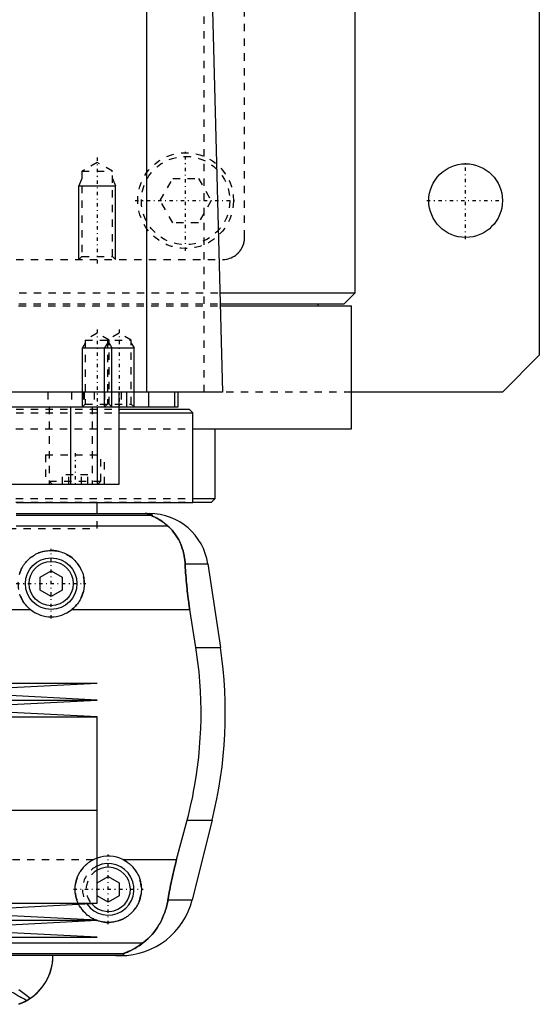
# Model space of a CAD drawing. Extents: x -105 to 105, y -137 to 442.
# Tile 5 of 11: x 34 to 105, y -67 to 67. Entities that reach past the tile are written whole.
import ezdxf

# ---------------------------------------------------------------- set-up
doc = ezdxf.new("R2010")
doc.units = 0
doc.linetypes.add('CENTER', pattern=[1.5, 0.45, -0.5, 0.05, -0.5])
doc.linetypes.add('DASHED', pattern=[2, 1, -1])
for name, color, linetype in [('AM_0', 7, 'CONTINUOUS'), ('AM_10', 7, 'CONTINUOUS'), ('AM_3', 7, 'DASHED'), ('AM_7', 7, 'CENTER')]:
    doc.layers.add(name, color=color, linetype=linetype)

msp = doc.modelspace()

# ---------------------------------------------------------------- linework, layer by layer
at = {"layer": 'AM_0', "color": 7, "linetype": 'CONTINUOUS'}
for p, q in [((105, 311.5), (105, 21.5)), ((80, 30), (80, 291.5)), ((51.74, 16.5), (51.74, 77.05)), ((60.5, 73.35), (62, 16.5)), ((61.61, 30), (80, 30)), ((78.5, 28.5), (80, 30)), ((61.65, 28.5), (78.5, 28.5)), ((61.66, 28.2), (79.5, 28.2)), ((75, 28.2), (75, 28.5)), ((79.5, 11.5), (79.5, 28.2)), ((105, 21.5), (100, 16.5)), ((62, 16.5), (-62, 16.5)), ((48, 4), (48, 16.5)), ((49, 16.5), (49, 14.5)), ((52, 14.5), (52, 16.5)), ((55.47, 16.5), (55.47, 14.5)), ((56, 14.5), (56, 16.5)), ((100, 16.5), (79.5, 16.5)), ((-56, 14.5), (56, 14.5)), ((41.36, 14.5), (41.36, 4)), ((45, 14.5), (45, 4)), ((48.01, 14.2), (57.5, 14.2)), ((48.01, 13.7), (58, 13.7)), ((58, 13.7), (57.5, 14.2)), ((58, 1.5), (58, 13.7)), ((58.06, 11.5), (79.5, 11.5)), ((61, 2.08), (61, 11.5)), ((-48, 4), (48, 4)), ((34.04, 1.5), (58, 1.5)), ((45, 0), (45, 1.5)), ((58.02, 1.58), (60.5, 1.58)), ((58.04, 2.08), (61, 2.08)), ((60.5, 1.58), (61, 2.08)), ((34, 0), (52.11, 0)), ((52.38, -0.25), (34, -0.25)), ((54.6, -1.69), (34, -1.69)), ((37.25, -8.63), (38.75, -7.77)), ((38.75, -7.77), (40.25, -8.63)), ((56.93, -6.81), (60.02, -6.81)), ((60.02, -6.81), (61.72, -18.16)), ((37.25, -10.37), (37.25, -8.63)), ((40.25, -8.63), (40.25, -10.37)), ((38.75, -11.23), (37.25, -10.37)), ((40.25, -10.37), (38.75, -11.23)), ((31.65, -13.03), (35.96, -13.03)), ((41.54, -13.03), (57.58, -13.03)), ((58.39, -18.16), (57.58, -13.03)), ((58.39, -18.16), (61.72, -18.16)), ((-45, -23), (45, -23)), ((22.5, -24.15), (45, -23)), ((-45, -25.3), (45, -25.3)), ((45, -25.3), (22.5, -24.15)), ((22.5, -26.45), (45, -25.3)), ((45, -27.6), (22.5, -26.45)), ((-45, -27.6), (45, -27.6)), ((45, -40.25), (45, -27.6)), ((-45, -40.25), (45, -40.25)), ((45, -52.9), (45, -40.25)), ((55.78, -46.97), (57.2, -41.62)), ((57.2, -41.62), (60.6, -41.62)), ((60.6, -41.62), (57.89, -52.43)), ((48.5, -46.97), (55.78, -46.97)), ((45, -50.13), (46.5, -49.27)), ((46.5, -49.27), (48, -50.13)), ((48, -50.13), (48, -51.87)), ((46.5, -52.73), (45, -51.87)), ((48, -51.87), (46.5, -52.73)), ((-45, -52.9), (45, -52.9)), ((22.5, -54.05), (45, -52.9)), ((54.6, -52.43), (57.89, -52.43)), ((45, -55.2), (22.5, -54.05)), ((-45, -55.2), (45, -55.2)), ((22.5, -56.35), (45, -55.2)), ((45, -57.5), (22.5, -56.35)), ((-45, -57.5), (45, -57.5)), ((51.17, -58.31), (21.35, -58.31)), ((48.57, -59.75), (22.85, -59.75)), ((48.19, -60), (23.65, -60))]:
    msp.add_line(p, q, dxfattribs=at)
for points in [[(52.38, -0.25, 0), (52.39, -0.25, 0), (52.41, -0.23, 0), (52.43, -0.22, 0), (52.44, -0.21, 0), (52.44, -0.2, 0), (52.45, -0.19, 0), (52.45, -0.17, 0), (52.45, -0.16, 0), (52.45, -0.14, 0), (52.43, -0.13, 0), (52.42, -0.12, 0), (52.41, -0.11, 0), (52.39, -0.1, 0), (52.35, -0.08, 0), (52.3, -0.07, 0), (52.23, -0.05, 0), (52.19, -0.04, 0), (52.17, -0.04, 0), (52.16, -0.04, 0), (52.15, -0.04, 0), (52.15, -0.04, 0), (52.13, -0.04, 0), (52.11, -0.03, 0), (52.1, -0.03, 0), (52.1, -0.03, 0), (52.08, -0.03, 0), (52.06, -0.03, 0), (52.05, -0.03, 0), (52.04, -0.02, 0), (52.01, -0.02, 0), (51.99, -0.02, 0), (51.96, -0.02, 0), (51.93, -0.01, 0), (51.91, -0.01, 0), (51.89, -0.01, 0), (51.87, -0.01, 0), (51.84, -0.01, 0), (51.82, -0.01, 0), (51.82, -0.01, 0), (51.81, -0.01, 0), (51.81, -0.01, 0), (51.8, -0.01, 0), (51.8, -0.01, 0), (51.79, -0.01, 0), (51.78, -0.01, 0), (51.78, -0.01, 0), (51.77, -0.01, 0), (51.77, -0.01, 0), (51.76, -0.01, 0), (51.76, 0, 0), (51.75, 0, 0), (51.74, 0, 0), (51.73, 0, 0), (51.73, 0, 0), (51.72, 0, 0), (51.72, 0, 0), (51.71, 0, 0), (51.7, 0, 0), (51.7, 0, 0), (51.69, 0, 0), (51.68, 0, 0), (51.68, 0, 0), (51.67, 0, 0), (51.67, 0, 0), (51.66, 0, 0), (51.65, 0, 0), (51.65, 0, 0), (51.64, 0, 0), (51.63, 0, 0), (51.63, 0, 0), (51.62, 0, 0), (51.61, 0, 0), (51.6, 0, 0), (51.6, 0, 0), (51.59, 0, 0), (51.58, 0, 0), (51.57, 0, 0), (51.57, 0, 0), (51.56, 0, 0), (51.55, 0, 0), (51.54, 0, 0), (51.53, 0, 0), (51.53, 0, 0), (51.52, 0, 0), (51.52, 0, 0), (51.51, 0, 0), (51.5, 0, 0), (51.49, 0, 0)], [(54.6, -1.69, 0), (54.51, -1.61, 0), (54.32, -1.45, 0), (54.14, -1.31, 0), (54.06, -1.24, 0), (53.97, -1.17, 0), (53.8, -1.05, 0), (53.63, -0.94, 0), (53.48, -0.84, 0), (53.33, -0.75, 0), (53.18, -0.67, 0), (53.12, -0.63, 0), (53.05, -0.59, 0), (52.93, -0.53, 0), (52.81, -0.48, 0), (52.7, -0.42, 0), (52.64, -0.4, 0), (52.63, -0.39, 0), (52.61, -0.38, 0), (52.6, -0.38, 0), (52.6, -0.37, 0), (52.58, -0.37, 0), (52.57, -0.36, 0), (52.55, -0.35, 0), (52.54, -0.35, 0), (52.52, -0.34, 0), (52.52, -0.34, 0), (52.51, -0.33, 0), (52.5, -0.33, 0), (52.48, -0.32, 0), (52.48, -0.32, 0), (52.47, -0.32, 0), (52.46, -0.31, 0), (52.45, -0.31, 0), (52.44, -0.3, 0), (52.44, -0.3, 0), (52.43, -0.3, 0), (52.42, -0.29, 0), (52.41, -0.29, 0), (52.4, -0.28, 0), (52.4, -0.28, 0), (52.39, -0.28, 0), (52.39, -0.28, 0), (52.39, -0.27, 0), (52.38, -0.27, 0), (52.38, -0.27, 0), (52.38, -0.26, 0), (52.38, -0.26, 0), (52.38, -0.26, 0), (52.38, -0.26, 0), (52.38, -0.26, 0), (52.38, -0.25, 0), (52.38, -0.25, 0)], [(56.93, -6.81, 0), (56.92, -6.65, 0), (56.89, -6.32, 0), (56.85, -5.99, 0), (56.82, -5.83, 0), (56.8, -5.66, 0), (56.73, -5.34, 0), (56.65, -5.03, 0), (56.55, -4.72, 0), (56.45, -4.42, 0), (56.33, -4.12, 0), (56.27, -3.97, 0), (56.2, -3.83, 0), (56.06, -3.55, 0), (55.9, -3.27, 0), (55.73, -3, 0), (55.55, -2.74, 0), (55.36, -2.49, 0), (55.26, -2.37, 0), (55.16, -2.25, 0), (54.94, -2.02, 0), (54.72, -1.8, 0), (54.6, -1.69, 0)], [(34.47, -8.1, 0), (34.51, -8.01, 0), (34.54, -7.91, 0), (34.62, -7.72, 0), (34.7, -7.53, 0), (34.8, -7.34, 0), (34.9, -7.17, 0), (35.01, -6.99, 0), (35.07, -6.91, 0), (35.13, -6.83, 0), (35.25, -6.67, 0), (35.38, -6.52, 0), (35.52, -6.37, 0), (35.66, -6.23, 0), (35.8, -6.1, 0), (35.88, -6.03, 0), (35.96, -5.97, 0), (36.12, -5.85, 0), (36.29, -5.73, 0), (36.47, -5.62, 0), (36.65, -5.52, 0), (36.83, -5.43, 0), (36.93, -5.38, 0), (37.03, -5.34, 0), (37.22, -5.27, 0), (37.42, -5.2, 0), (37.63, -5.14, 0), (37.83, -5.1, 0), (38.04, -5.06, 0), (38.14, -5.04, 0), (38.24, -5.03, 0), (38.45, -5.01, 0), (38.65, -5, 0), (38.75, -5, 0), (38.85, -5, 0), (39.05, -5.01, 0), (39.26, -5.03, 0), (39.36, -5.04, 0), (39.46, -5.06, 0), (39.67, -5.1, 0), (39.87, -5.14, 0), (40.08, -5.2, 0), (40.28, -5.27, 0), (40.47, -5.34, 0), (40.57, -5.38, 0), (40.67, -5.43, 0), (40.85, -5.52, 0), (41.03, -5.62, 0), (41.21, -5.73, 0), (41.38, -5.85, 0), (41.54, -5.97, 0), (41.62, -6.03, 0), (41.7, -6.1, 0), (41.84, -6.23, 0), (41.98, -6.37, 0), (42.12, -6.52, 0), (42.25, -6.67, 0), (42.37, -6.83, 0), (42.43, -6.91, 0), (42.49, -6.99, 0), (42.6, -7.17, 0), (42.7, -7.34, 0), (42.8, -7.53, 0), (42.88, -7.72, 0), (42.96, -7.91, 0), (42.99, -8.01, 0), (43.03, -8.1, 0), (43.09, -8.3, 0), (43.14, -8.5, 0), (43.18, -8.7, 0), (43.21, -8.91, 0), (43.23, -9.11, 0), (43.24, -9.21, 0), (43.25, -9.31, 0), (43.25, -9.51, 0), (43.25, -9.71, 0), (43.24, -9.81, 0), (43.23, -9.91, 0), (43.21, -10.11, 0), (43.18, -10.32, 0), (43.15, -10.42, 0), (43.13, -10.52, 0), (43.08, -10.73, 0), (43.02, -10.93, 0), (42.95, -11.13, 0), (42.86, -11.32, 0), (42.77, -11.52, 0), (42.72, -11.61, 0), (42.67, -11.7, 0), (42.57, -11.89, 0), (42.45, -12.06, 0), (42.33, -12.23, 0), (42.2, -12.39, 0), (42.06, -12.55, 0), (41.99, -12.62, 0), (41.92, -12.69, 0), (41.77, -12.83, 0), (41.62, -12.97, 0), (41.54, -13.03, 0)], [(57.58, -13.03, 0), (57.55, -12.86, 0), (57.5, -12.52, 0), (57.45, -12.18, 0), (57.43, -12.01, 0), (57.4, -11.84, 0), (57.36, -11.5, 0), (57.31, -11.15, 0), (57.27, -10.81, 0), (57.23, -10.46, 0), (57.19, -10.12, 0), (57.17, -9.94, 0), (57.15, -9.77, 0), (57.12, -9.42, 0), (57.09, -9.07, 0), (57.06, -8.72, 0), (57.03, -8.37, 0), (57, -8.03, 0), (56.99, -7.85, 0), (56.98, -7.68, 0), (56.96, -7.33, 0), (56.94, -6.99, 0), (56.93, -6.81, 0)], [(35.96, -13.03, 0), (35.88, -12.97, 0), (35.73, -12.83, 0), (35.58, -12.69, 0), (35.51, -12.62, 0), (35.44, -12.55, 0), (35.3, -12.39, 0), (35.17, -12.23, 0), (35.05, -12.06, 0), (34.93, -11.89, 0), (34.83, -11.7, 0), (34.78, -11.61, 0), (34.73, -11.52, 0), (34.64, -11.32, 0), (34.55, -11.13, 0), (34.48, -10.93, 0)], [(57.2, -41.62, 0), (57.37, -40.98, 0), (57.68, -39.69, 0), (57.96, -38.38, 0), (58.09, -37.72, 0), (58.21, -37.05, 0), (58.43, -35.73, 0), (58.62, -34.4, 0), (58.78, -33.07, 0), (58.9, -31.75, 0), (58.99, -30.44, 0), (59.03, -29.79, 0), (59.06, -29.15, 0), (59.09, -27.88, 0), (59.09, -26.64, 0), (59.07, -25.38, 0), (59.02, -24.1, 0), (58.94, -22.8, 0), (58.88, -22.14, 0), (58.82, -21.48, 0), (58.67, -20.16, 0), (58.5, -18.82, 0), (58.39, -18.16, 0)], [(48.5, -46.97, 0), (48.56, -47, 0), (48.67, -47.06, 0), (48.79, -47.12, 0), (48.84, -47.16, 0), (48.9, -47.19, 0), (49.01, -47.26, 0), (49.11, -47.34, 0), (49.22, -47.41, 0), (49.32, -47.49, 0), (49.42, -47.57, 0), (49.46, -47.61, 0), (49.51, -47.66, 0), (49.6, -47.74, 0), (49.69, -47.83, 0), (49.78, -47.92, 0), (49.86, -48.01, 0), (49.95, -48.11, 0), (49.99, -48.15, 0), (50.03, -48.2, 0), (50.1, -48.31, 0), (50.18, -48.41, 0), (50.22, -48.46, 0), (50.25, -48.52, 0), (50.32, -48.63, 0), (50.39, -48.74, 0), (50.42, -48.79, 0), (50.45, -48.85, 0), (50.51, -48.97, 0), (50.57, -49.08, 0), (50.63, -49.2, 0), (50.68, -49.32, 0), (50.72, -49.44, 0), (50.74, -49.51, 0), (50.77, -49.57, 0), (50.81, -49.69, 0), (50.84, -49.82, 0), (50.87, -49.94, 0), (50.9, -50.07, 0), (50.93, -50.19, 0), (50.94, -50.26, 0), (50.95, -50.32, 0), (50.97, -50.44, 0), (50.98, -50.57, 0), (50.99, -50.69, 0), (51, -50.82, 0), (51, -50.94, 0), (51, -51, 0), (51, -51.06, 0), (51, -51.18, 0), (50.99, -51.31, 0), (50.98, -51.43, 0), (50.97, -51.55, 0), (50.95, -51.68, 0), (50.94, -51.74, 0), (50.93, -51.8, 0), (50.9, -51.92, 0), (50.88, -52.05, 0), (50.85, -52.17, 0), (50.81, -52.29, 0), (50.77, -52.41, 0), (50.75, -52.47, 0), (50.73, -52.53, 0), (50.69, -52.65, 0), (50.64, -52.77, 0), (50.61, -52.83, 0), (50.59, -52.88, 0), (50.53, -53, 0), (50.47, -53.11, 0), (50.44, -53.17, 0), (50.41, -53.22, 0), (50.35, -53.33, 0), (50.28, -53.44, 0), (50.21, -53.54, 0), (50.14, -53.64, 0), (50.07, -53.74, 0), (50.03, -53.79, 0), (49.99, -53.84, 0), (49.91, -53.93, 0), (49.83, -54.02, 0), (49.75, -54.11, 0), (49.67, -54.2, 0), (49.58, -54.28, 0), (49.53, -54.32, 0), (49.49, -54.36, 0), (49.4, -54.44, 0), (49.3, -54.52, 0), (49.2, -54.6, 0), (49.1, -54.67, 0), (49, -54.74, 0), (48.95, -54.78, 0), (48.89, -54.81, 0), (48.78, -54.88, 0), (48.67, -54.94, 0), (48.56, -55, 0), (48.44, -55.06, 0), (48.33, -55.11, 0), (48.27, -55.14, 0), (48.21, -55.16, 0), (48.09, -55.21, 0), (47.97, -55.25, 0), (47.84, -55.3, 0), (47.72, -55.33, 0), (47.59, -55.37, 0), (47.53, -55.38, 0), (47.47, -55.39, 0), (47.34, -55.42, 0), (47.22, -55.44, 0), (47.15, -55.45, 0), (47.09, -55.46, 0), (46.96, -55.48, 0), (46.84, -55.49, 0), (46.77, -55.49, 0), (46.71, -55.5, 0), (46.59, -55.5, 0), (46.46, -55.5, 0), (46.34, -55.5, 0), (46.21, -55.49, 0), (46.09, -55.48, 0), (46.02, -55.47, 0), (45.96, -55.47, 0), (45.83, -55.45, 0), (45.71, -55.43, 0), (45.58, -55.4, 0), (45.45, -55.38, 0), (45.33, -55.34, 0), (45.27, -55.33, 0), (45.2, -55.31, 0), (45.08, -55.27, 0), (44.96, -55.23, 0), (44.9, -55.21, 0)], [(54.6, -52.43, 0), (54.63, -52.27, 0), (54.68, -51.97, 0), (54.73, -51.66, 0), (54.76, -51.51, 0), (54.79, -51.35, 0), (54.85, -51.05, 0), (54.91, -50.74, 0), (54.97, -50.44, 0), (55.03, -50.13, 0), (55.1, -49.83, 0), (55.13, -49.68, 0), (55.16, -49.52, 0), (55.23, -49.22, 0), (55.3, -48.92, 0), (55.37, -48.63, 0), (55.44, -48.33, 0), (55.51, -48.03, 0), (55.55, -47.88, 0), (55.58, -47.73, 0), (55.66, -47.42, 0), (55.74, -47.12, 0), (55.78, -46.97, 0)], [(44.87, -55.19, 0), (44.78, -55.16, 0), (44.61, -55.08, 0), (44.44, -55, 0), (44.35, -54.96, 0), (44.27, -54.91, 0), (44.11, -54.81, 0), (43.96, -54.71, 0), (43.81, -54.61, 0), (43.66, -54.49, 0), (43.53, -54.38, 0), (43.46, -54.32, 0), (43.4, -54.26, 0), (43.27, -54.13, 0), (43.15, -54, 0), (43.03, -53.87, 0), (42.92, -53.73, 0), (42.81, -53.58, 0), (42.76, -53.51, 0), (42.71, -53.43, 0), (42.62, -53.27, 0), (42.53, -53.11, 0), (42.48, -53.03, 0)], [(51.17, -58.31, 0), (51.33, -58.19, 0), (51.62, -57.95, 0), (51.91, -57.69, 0), (52.04, -57.56, 0), (52.18, -57.42, 0), (52.44, -57.14, 0), (52.68, -56.85, 0), (52.91, -56.55, 0), (53.13, -56.24, 0), (53.34, -55.91, 0), (53.44, -55.75, 0), (53.53, -55.58, 0), (53.71, -55.24, 0), (53.87, -54.88, 0), (54.02, -54.53, 0), (54.16, -54.16, 0), (54.28, -53.78, 0), (54.34, -53.6, 0), (54.39, -53.4, 0), (54.49, -53.02, 0), (54.57, -52.62, 0), (54.6, -52.43, 0)], [(48.57, -59.75, 0), (48.57, -59.75, 0), (48.57, -59.74, 0), (48.57, -59.74, 0), (48.57, -59.74, 0), (48.57, -59.74, 0), (48.57, -59.74, 0), (48.57, -59.73, 0), (48.58, -59.73, 0), (48.58, -59.73, 0), (48.59, -59.72, 0), (48.59, -59.72, 0), (48.6, -59.72, 0), (48.61, -59.71, 0), (48.62, -59.71, 0), (48.63, -59.71, 0), (48.64, -59.7, 0), (48.65, -59.7, 0), (48.66, -59.69, 0), (48.66, -59.69, 0), (48.68, -59.68, 0), (48.69, -59.68, 0), (48.7, -59.68, 0), (48.71, -59.67, 0), (48.72, -59.67, 0), (48.74, -59.66, 0), (48.74, -59.66, 0), (48.75, -59.65, 0), (48.77, -59.65, 0), (48.79, -59.64, 0), (48.8, -59.63, 0), (48.82, -59.63, 0), (48.84, -59.62, 0), (48.85, -59.62, 0), (48.86, -59.61, 0), (48.88, -59.6, 0), (48.9, -59.6, 0), (48.97, -59.57, 0), (49.1, -59.52, 0), (49.23, -59.46, 0), (49.38, -59.39, 0), (49.46, -59.36, 0), (49.54, -59.32, 0), (49.71, -59.23, 0), (49.9, -59.14, 0), (50.09, -59.03, 0), (50.28, -58.92, 0), (50.48, -58.79, 0), (50.58, -58.73, 0), (50.68, -58.66, 0), (50.88, -58.53, 0), (51.07, -58.38, 0), (51.17, -58.31, 0)], [(34.48, -66.54, 0), (34.74, -66.44, 0), (35.22, -66.22, 0), (35.66, -65.96, 0), (35.88, -65.83, 0), (36.08, -65.69, 0), (36.48, -65.38, 0), (36.84, -65.06, 0), (37.18, -64.71, 0), (37.49, -64.34, 0), (37.77, -63.96, 0), (37.9, -63.77, 0), (38.02, -63.57, 0), (38.25, -63.16, 0), (38.44, -62.75, 0), (38.6, -62.33, 0), (38.74, -61.9, 0), (38.84, -61.47, 0), (38.89, -61.26, 0), (38.92, -61.05, 0), (38.97, -60.62, 0), (39, -60.21, 0), (39, -60, 0)], [(35.94, -65.78, 0), (36.11, -65.66, 0), (36.44, -65.41, 0), (36.74, -65.15, 0), (36.89, -65.01, 0), (37.03, -64.87, 0), (37.3, -64.57, 0), (37.55, -64.27, 0), (37.78, -63.95, 0), (37.99, -63.63, 0), (38.18, -63.3, 0), (38.26, -63.13, 0), (38.34, -62.96, 0), (38.49, -62.61, 0), (38.62, -62.27, 0), (38.73, -61.92, 0), (38.82, -61.56, 0), (38.89, -61.21, 0), (38.92, -61.04, 0), (38.95, -60.86, 0), (38.98, -60.51, 0), (39, -60.17, 0), (39, -60, 0)], [(47.52, -60, 0), (47.53, -60, 0), (47.54, -60, 0), (47.55, -60, 0), (47.55, -60, 0), (47.56, -60, 0), (47.57, -60, 0), (47.57, -60, 0), (47.58, -60, 0), (47.59, -60, 0), (47.6, -60, 0), (47.61, -60, 0), (47.61, -60, 0), (47.62, -60, 0), (47.63, -60, 0), (47.64, -60, 0), (47.65, -60, 0), (47.66, -60, 0), (47.66, -60, 0), (47.67, -60, 0), (47.67, -60, 0), (47.68, -60, 0), (47.69, -60, 0), (47.69, -60, 0), (47.7, -60, 0), (47.71, -60, 0), (47.71, -60, 0), (47.72, -60, 0), (47.73, -60, 0), (47.73, -60, 0), (47.74, -60, 0), (47.75, -60, 0), (47.76, -60, 0), (47.76, -60, 0), (47.77, -60, 0), (47.78, -60, 0), (47.78, -60, 0), (47.79, -60, 0), (47.8, -60, 0), (47.81, -60, 0), (47.81, -60, 0), (47.81, -60, 0), (47.82, -60, 0), (47.83, -59.99, 0), (47.83, -59.99, 0), (47.84, -59.99, 0), (47.85, -59.99, 0), (47.85, -59.99, 0), (47.86, -59.99, 0), (47.86, -59.99, 0), (47.87, -59.99, 0), (47.89, -59.99, 0), (47.93, -59.99, 0), (47.95, -59.99, 0), (47.97, -59.99, 0), (48, -59.99, 0), (48.03, -59.98, 0), (48.06, -59.98, 0), (48.09, -59.98, 0), (48.11, -59.98, 0), (48.13, -59.98, 0), (48.14, -59.98, 0), (48.16, -59.97, 0), (48.19, -59.97, 0), (48.2, -59.97, 0), (48.21, -59.97, 0), (48.23, -59.97, 0), (48.25, -59.96, 0), (48.26, -59.96, 0), (48.27, -59.96, 0), (48.28, -59.96, 0), (48.3, -59.96, 0), (48.35, -59.95, 0), (48.43, -59.93, 0), (48.49, -59.92, 0), (48.54, -59.9, 0), (48.57, -59.89, 0), (48.58, -59.88, 0), (48.6, -59.87, 0), (48.62, -59.86, 0), (48.63, -59.84, 0), (48.63, -59.83, 0), (48.63, -59.81, 0), (48.63, -59.8, 0), (48.62, -59.79, 0), (48.62, -59.78, 0), (48.6, -59.77, 0), (48.58, -59.75, 0), (48.57, -59.75, 0)], [(35.94, -65.78, 0), (35.9, -65.81, 0), (35.81, -65.87, 0), (35.73, -65.93, 0), (35.68, -65.95, 0), (35.64, -65.98, 0), (35.55, -66.03, 0), (35.46, -66.09, 0), (35.37, -66.14, 0), (35.28, -66.19, 0), (35.19, -66.23, 0), (35.14, -66.26, 0), (35.09, -66.28, 0), (35, -66.32, 0), (34.91, -66.37, 0), (34.82, -66.41, 0), (34.72, -66.45, 0), (34.63, -66.49, 0), (34.58, -66.51, 0), (34.54, -66.52, 0), (34.44, -66.56, 0), (34.35, -66.6, 0), (34.3, -66.61, 0)]]:
    msp.add_polyline3d(points, dxfattribs=at)
for centre, radius in [((95, 42.5), 5), ((38.75, -9.5), 3.5), ((38.75, -9.5), 3)]:
    msp.add_circle(centre, radius, dxfattribs=at)
for centre, radius, start, end in [((52.11, -8), 8, 8.533, 90), ((38.75, -9.5), 4.5, 231.7104, 308.2896), ((2.39, -27.06), 60, 345.9622, 8.533), ((46.5, -51), 4.5, 63.6372, 109.4712), ((46.5, -51), 3.5, 214.2765, 115.3769), ((46.5, -51), 3, 220.2978, 120), ((48.19, -50), 10, 270, 345.9622)]:
    msp.add_arc(centre, radius, start, end, dxfattribs=at)
at = {"layer": 'AM_10', "color": 7, "linetype": 'CONTINUOUS'}
for p, q in [((42.93, 45.5), (42.5, 44.5)), ((47.07, 45.5), (47.5, 44.5)), ((42.5, 34.5), (42.5, 44.5)), ((42.5, 44.5), (47.5, 44.5)), ((47.5, 34.5), (47.5, 44.5)), ((43.38, 23.16), (43, 22.5)), ((46.38, 23.16), (46, 22.5)), ((46.62, 23.16), (47, 22.5)), ((49.62, 23.16), (50, 22.5)), ((43, 14.5), (43, 22.5)), ((43, 22.5), (50, 22.5)), ((46, 14.5), (46, 22.5)), ((47, 14.5), (47, 22.5)), ((50, 14.5), (50, 22.5))]:
    msp.add_line(p, q, dxfattribs=at)
at = {"layer": 'AM_3', "color": 6, "linetype": 'DASHED'}
for p, q in [((65, 37.5), (65, 292.5)), ((59.5, 16.5), (59.5, 75.49)), ((45, 47.69), (42.93, 46.5)), ((47.07, 46.5), (45, 47.69)), ((42.93, 46.5), (42.93, 34.93)), ((42.93, 46.5), (47.07, 46.5)), ((47.07, 34.93), (47.07, 46.5)), ((53.54, 42.5), (55.27, 45.5)), ((55.27, 45.5), (58.73, 45.5)), ((58.73, 45.5), (60.46, 42.5)), ((55.27, 39.5), (53.54, 42.5)), ((60.46, 42.5), (58.73, 39.5)), ((58.73, 39.5), (55.27, 39.5)), ((42.93, 34.93), (42.5, 34.5)), ((42.93, 34.93), (47.07, 34.93)), ((47.5, 34.5), (47.07, 34.93)), ((-62, 34.5), (62, 34.5)), ((-61.61, 30), (61.61, 30)), ((-61.66, 28.2), (61.66, 28.2)), ((-61.65, 28.5), (61.65, 28.5)), ((45, 24.5), (43.38, 23.56)), ((46.62, 23.56), (45, 24.5)), ((48, 24.5), (46.38, 23.56)), ((49.62, 23.56), (48, 24.5)), ((43.38, 23.56), (43.38, 14.88)), ((43.38, 23.56), (49.62, 23.56)), ((46.38, 23.56), (46.38, 14.88)), ((46.62, 14.88), (46.62, 23.56)), ((49.62, 14.88), (49.62, 23.56)), ((79.5, 16.5), (-79.5, 16.5)), ((38.29, 16.5), (38.29, 14.5)), ((41.5, 16.5), (41.5, 14.5)), ((43.09, 16.5), (43.09, 14.5)), ((43.24, 16.5), (43.24, 14.5)), ((44.59, 16.5), (44.59, 14.5)), ((46, 16.5), (46, 14.5)), ((48.25, 16.5), (48.25, 14.5)), ((43.38, 14.88), (43, 14.5)), ((43.38, 14.88), (49.62, 14.88)), ((46.38, 14.88), (46, 14.5)), ((47, 14.5), (46.62, 14.88)), ((50, 14.5), (49.62, 14.88)), ((-48.01, 14.2), (48.01, 14.2)), ((-48.01, 13.7), (48.01, 13.7)), ((38.5, 14.5), (38.5, 4)), ((44.34, 14.5), (44.34, 4)), ((-58.06, 11.5), (58.06, 11.5)), ((38, 8), (38, 4)), ((38, 8), (46, 8)), ((45.5, 4.4), (45.5, 8)), ((46, 4), (46, 8)), ((38.5, 4.4), (38.9, 4)), ((38.5, 4.4), (45.5, 4.4)), ((40.27, 4), (40.27, 5.25)), ((43.73, 5.25), (40.27, 5.25)), ((41.13, 4), (41.13, 5.25)), ((42.87, 4), (42.87, 5.25)), ((43.73, 4), (43.73, 5.25)), ((45.1, 4), (45.5, 4.4)), ((-58.04, 2.08), (58.04, 2.08)), ((-58.02, 1.58), (58.02, 1.58)), ((45, 1.5), (45, 1.58)), ((45, -2), (45, 0)), ((-45, -2), (45, -2)), ((-45, -2), (45, -2)), ((-44.5, -46.97), (44.5, -46.97)), ((44.9, -55.21), (44.87, -55.19))]:
    msp.add_line(p, q, dxfattribs=at)
for points in [[(62, 34.5, 0), (62.11, 34.5, 0), (62.32, 34.52, 0), (62.54, 34.55, 0), (62.65, 34.57, 0), (62.76, 34.6, 0), (62.98, 34.67, 0), (63.2, 34.75, 0), (63.41, 34.85, 0), (63.62, 34.97, 0), (63.82, 35.11, 0), (63.91, 35.19, 0), (64, 35.27, 0), (64.11, 35.37, 0), (64.14, 35.4, 0), (64.17, 35.43, 0), (64.18, 35.44, 0), (64.2, 35.46, 0), (64.23, 35.49, 0), (64.25, 35.52, 0), (64.28, 35.55, 0), (64.31, 35.58, 0), (64.34, 35.62, 0), (64.35, 35.63, 0), (64.36, 35.65, 0), (64.39, 35.69, 0), (64.42, 35.72, 0), (64.44, 35.76, 0), (64.47, 35.8, 0), (64.49, 35.83, 0), (64.51, 35.85, 0), (64.52, 35.87, 0), (64.55, 35.91, 0), (64.57, 35.95, 0), (64.6, 36, 0), (64.62, 36.04, 0), (64.64, 36.08, 0), (64.65, 36.1, 0), (64.67, 36.12, 0), (64.69, 36.17, 0), (64.71, 36.22, 0), (64.73, 36.26, 0), (64.75, 36.31, 0), (64.77, 36.36, 0), (64.78, 36.38, 0), (64.79, 36.4, 0), (64.81, 36.45, 0), (64.83, 36.5, 0), (64.84, 36.53, 0), (64.85, 36.55, 0), (64.86, 36.6, 0), (64.88, 36.65, 0), (64.89, 36.68, 0), (64.89, 36.71, 0), (64.91, 36.76, 0), (64.92, 36.81, 0), (64.93, 36.87, 0), (64.94, 36.92, 0), (64.95, 36.97, 0), (64.96, 37, 0), (64.96, 37.03, 0), (64.97, 37.08, 0), (64.98, 37.14, 0), (64.98, 37.19, 0), (64.99, 37.25, 0), (64.99, 37.3, 0), (65, 37.33, 0), (65, 37.36, 0), (65, 37.42, 0), (65, 37.47, 0), (65, 37.5, 0)], [(51.49, 0, 0), (51.5, 0, 0), (51.51, 0, 0), (51.52, 0, 0), (51.52, 0, 0), (51.53, 0, 0), (51.53, 0, 0), (51.54, 0, 0), (51.55, 0, 0), (51.56, 0, 0), (51.57, 0, 0), (51.57, 0, 0), (51.58, 0, 0), (51.59, 0, 0), (51.6, 0, 0), (51.6, 0, 0), (51.61, 0, 0), (51.62, 0, 0), (51.63, 0, 0), (51.63, 0, 0), (51.64, 0, 0), (51.65, 0, 0), (51.65, 0, 0), (51.66, 0, 0), (51.67, 0, 0), (51.67, 0, 0), (51.68, 0, 0), (51.68, 0, 0), (51.69, 0, 0), (51.7, 0, 0), (51.7, 0, 0), (51.71, 0, 0), (51.72, 0, 0), (51.72, 0, 0), (51.73, 0, 0), (51.73, 0, 0), (51.74, 0, 0), (51.75, 0, 0), (51.76, 0, 0), (51.76, -0.01, 0), (51.77, -0.01, 0), (51.77, -0.01, 0), (51.78, -0.01, 0), (51.78, -0.01, 0), (51.79, -0.01, 0), (51.8, -0.01, 0), (51.8, -0.01, 0), (51.81, -0.01, 0), (51.81, -0.01, 0), (51.82, -0.01, 0), (51.82, -0.01, 0), (51.84, -0.01, 0), (51.87, -0.01, 0), (51.89, -0.01, 0), (51.91, -0.01, 0), (51.93, -0.01, 0), (51.96, -0.02, 0), (51.99, -0.02, 0), (52.01, -0.02, 0), (52.04, -0.02, 0), (52.05, -0.03, 0), (52.06, -0.03, 0), (52.08, -0.03, 0), (52.1, -0.03, 0), (52.1, -0.03, 0), (52.11, -0.03, 0), (52.13, -0.04, 0), (52.15, -0.04, 0), (52.15, -0.04, 0), (52.16, -0.04, 0), (52.17, -0.04, 0), (52.19, -0.04, 0), (52.23, -0.05, 0), (52.3, -0.07, 0), (52.35, -0.08, 0), (52.39, -0.1, 0), (52.41, -0.11, 0), (52.42, -0.12, 0), (52.43, -0.13, 0), (52.45, -0.14, 0), (52.45, -0.16, 0), (52.45, -0.17, 0), (52.45, -0.19, 0), (52.44, -0.2, 0), (52.44, -0.21, 0), (52.43, -0.22, 0), (52.41, -0.23, 0), (52.39, -0.25, 0), (52.38, -0.25, 0)], [(52.38, -0.25, 0), (52.38, -0.25, 0), (52.38, -0.26, 0), (52.38, -0.26, 0), (52.38, -0.26, 0), (52.38, -0.26, 0), (52.38, -0.26, 0), (52.38, -0.27, 0), (52.38, -0.27, 0), (52.38, -0.27, 0), (52.39, -0.27, 0), (52.39, -0.28, 0), (52.39, -0.28, 0), (52.4, -0.28, 0), (52.41, -0.28, 0), (52.41, -0.29, 0), (52.42, -0.29, 0), (52.43, -0.3, 0), (52.43, -0.3, 0), (52.44, -0.3, 0), (52.45, -0.31, 0), (52.46, -0.31, 0), (52.46, -0.31, 0), (52.47, -0.32, 0), (52.48, -0.32, 0), (52.49, -0.33, 0), (52.5, -0.33, 0), (52.5, -0.33, 0), (52.51, -0.34, 0), (52.53, -0.34, 0), (52.54, -0.35, 0), (52.55, -0.35, 0), (52.57, -0.36, 0), (52.57, -0.36, 0), (52.58, -0.37, 0), (52.6, -0.37, 0), (52.61, -0.38, 0), (52.66, -0.4, 0), (52.76, -0.45, 0), (52.88, -0.51, 0), (53, -0.57, 0), (53.06, -0.6, 0), (53.13, -0.64, 0), (53.27, -0.72, 0), (53.43, -0.81, 0), (53.59, -0.91, 0), (53.76, -1.02, 0), (53.94, -1.15, 0), (54.03, -1.21, 0), (54.12, -1.29, 0), (54.31, -1.44, 0), (54.5, -1.6, 0), (54.6, -1.69, 0)], [(54.6, -1.69, 0), (54.72, -1.8, 0), (54.94, -2.02, 0), (55.16, -2.25, 0), (55.26, -2.37, 0), (55.36, -2.49, 0), (55.55, -2.74, 0), (55.73, -3, 0), (55.9, -3.27, 0), (56.06, -3.55, 0), (56.2, -3.83, 0), (56.27, -3.98, 0), (56.33, -4.12, 0), (56.45, -4.42, 0), (56.55, -4.72, 0), (56.65, -5.03, 0), (56.73, -5.34, 0), (56.8, -5.66, 0), (56.82, -5.83, 0), (56.85, -5.99, 0), (56.89, -6.32, 0), (56.92, -6.65, 0), (56.93, -6.81, 0)], [(56.93, -6.81, 0), (56.94, -6.99, 0), (56.96, -7.33, 0), (56.98, -7.68, 0), (56.99, -7.85, 0), (57, -8.03, 0), (57.03, -8.37, 0), (57.06, -8.72, 0), (57.09, -9.07, 0), (57.12, -9.42, 0), (57.15, -9.77, 0), (57.17, -9.94, 0), (57.19, -10.12, 0), (57.23, -10.46, 0), (57.27, -10.81, 0), (57.31, -11.15, 0), (57.36, -11.5, 0), (57.4, -11.84, 0), (57.43, -12.01, 0), (57.45, -12.18, 0), (57.5, -12.52, 0), (57.55, -12.86, 0), (57.58, -13.03, 0)], [(42.48, -53.03, 0), (42.47, -53, 0), (42.44, -52.94, 0), (42.41, -52.88, 0), (42.4, -52.85, 0), (42.39, -52.82, 0), (42.36, -52.76, 0), (42.33, -52.7, 0), (42.31, -52.64, 0), (42.29, -52.58, 0), (42.26, -52.52, 0), (42.25, -52.49, 0), (42.24, -52.46, 0), (42.22, -52.39, 0), (42.2, -52.33, 0), (42.18, -52.27, 0), (42.16, -52.21, 0), (42.15, -52.14, 0), (42.14, -52.11, 0), (42.13, -52.08, 0), (42.12, -52.02, 0), (42.1, -51.95, 0), (42.1, -51.92, 0), (42.09, -51.89, 0), (42.08, -51.83, 0), (42.06, -51.76, 0), (42.06, -51.73, 0), (42.05, -51.7, 0), (42.04, -51.63, 0), (42.04, -51.57, 0), (42.03, -51.51, 0), (42.02, -51.44, 0), (42.02, -51.38, 0), (42.01, -51.35, 0), (42.01, -51.31, 0), (42.01, -51.25, 0), (42, -51.19, 0), (42, -51.12, 0), (42, -51.06, 0), (42, -51, 0), (42, -50.97, 0), (42, -50.94, 0), (42, -50.87, 0), (42, -50.81, 0), (42.01, -50.75, 0), (42.01, -50.68, 0), (42.02, -50.62, 0), (42.02, -50.59, 0), (42.02, -50.55, 0), (42.03, -50.49, 0), (42.04, -50.42, 0), (42.05, -50.36, 0), (42.06, -50.29, 0), (42.07, -50.23, 0), (42.07, -50.2, 0), (42.08, -50.16, 0), (42.09, -50.1, 0), (42.1, -50.03, 0), (42.12, -49.97, 0), (42.14, -49.91, 0), (42.15, -49.84, 0), (42.16, -49.81, 0), (42.17, -49.78, 0), (42.19, -49.71, 0), (42.21, -49.65, 0), (42.22, -49.62, 0), (42.23, -49.58, 0), (42.25, -49.52, 0), (42.27, -49.46, 0), (42.28, -49.42, 0), (42.3, -49.39, 0), (42.32, -49.33, 0), (42.35, -49.27, 0), (42.37, -49.21, 0), (42.4, -49.14, 0), (42.43, -49.08, 0), (42.44, -49.05, 0), (42.46, -49.02, 0), (42.49, -48.96, 0), (42.52, -48.9, 0), (42.55, -48.84, 0), (42.58, -48.78, 0), (42.62, -48.73, 0), (42.63, -48.7, 0), (42.65, -48.67, 0), (42.69, -48.61, 0), (42.72, -48.55, 0), (42.76, -48.5, 0), (42.8, -48.44, 0), (42.84, -48.39, 0), (42.85, -48.36, 0), (42.87, -48.33, 0), (42.91, -48.28, 0), (42.95, -48.23, 0), (43, -48.18, 0), (43.04, -48.13, 0), (43.08, -48.08, 0), (43.1, -48.05, 0), (43.12, -48.03, 0), (43.16, -47.98, 0), (43.21, -47.93, 0), (43.25, -47.88, 0), (43.3, -47.84, 0), (43.34, -47.79, 0), (43.37, -47.77, 0), (43.39, -47.75, 0), (43.44, -47.7, 0), (43.48, -47.66, 0), (43.51, -47.64, 0), (43.53, -47.62, 0), (43.58, -47.57, 0), (43.63, -47.53, 0), (43.66, -47.51, 0), (43.68, -47.49, 0), (43.74, -47.45, 0), (43.79, -47.41, 0), (43.84, -47.37, 0), (43.9, -47.33, 0), (43.95, -47.29, 0), (43.98, -47.27, 0), (44.01, -47.25, 0), (44.06, -47.22, 0), (44.12, -47.18, 0), (44.18, -47.15, 0), (44.23, -47.11, 0), (44.29, -47.08, 0), (44.32, -47.06, 0), (44.35, -47.05, 0), (44.41, -47.01, 0), (44.47, -46.98, 0), (44.5, -46.97, 0)], [(55.78, -46.97, 0), (55.74, -47.12, 0), (55.66, -47.42, 0), (55.58, -47.73, 0), (55.55, -47.88, 0), (55.51, -48.03, 0), (55.44, -48.33, 0), (55.37, -48.63, 0), (55.3, -48.92, 0), (55.23, -49.22, 0), (55.16, -49.52, 0), (55.13, -49.68, 0), (55.1, -49.83, 0), (55.03, -50.13, 0), (54.97, -50.44, 0), (54.91, -50.74, 0), (54.85, -51.05, 0), (54.79, -51.35, 0), (54.76, -51.51, 0), (54.73, -51.66, 0), (54.68, -51.97, 0), (54.63, -52.27, 0), (54.6, -52.43, 0)], [(54.6, -52.43, 0), (54.57, -52.62, 0), (54.49, -53.02, 0), (54.39, -53.4, 0), (54.34, -53.6, 0), (54.28, -53.78, 0), (54.16, -54.16, 0), (54.02, -54.53, 0), (53.87, -54.89, 0), (53.71, -55.24, 0), (53.53, -55.58, 0), (53.43, -55.75, 0), (53.34, -55.91, 0), (53.13, -56.24, 0), (52.91, -56.55, 0), (52.68, -56.85, 0), (52.44, -57.14, 0), (52.18, -57.42, 0), (52.04, -57.56, 0), (51.91, -57.69, 0), (51.62, -57.95, 0), (51.33, -58.19, 0), (51.17, -58.31, 0)], [(51.17, -58.31, 0), (51.06, -58.39, 0), (50.84, -58.55, 0), (50.63, -58.69, 0), (50.53, -58.76, 0), (50.43, -58.83, 0), (50.23, -58.95, 0), (50.04, -59.06, 0), (49.85, -59.16, 0), (49.68, -59.25, 0), (49.52, -59.33, 0), (49.44, -59.37, 0), (49.36, -59.4, 0), (49.22, -59.46, 0), (49.09, -59.52, 0), (48.96, -59.57, 0), (48.89, -59.6, 0), (48.88, -59.61, 0), (48.86, -59.61, 0), (48.85, -59.62, 0), (48.84, -59.62, 0), (48.82, -59.63, 0), (48.8, -59.64, 0), (48.78, -59.64, 0), (48.77, -59.65, 0), (48.75, -59.66, 0), (48.74, -59.66, 0), (48.73, -59.66, 0), (48.72, -59.67, 0), (48.7, -59.67, 0), (48.7, -59.68, 0), (48.69, -59.68, 0), (48.68, -59.69, 0), (48.66, -59.69, 0), (48.66, -59.69, 0), (48.65, -59.7, 0), (48.64, -59.7, 0), (48.63, -59.71, 0), (48.62, -59.71, 0), (48.61, -59.71, 0), (48.6, -59.72, 0), (48.59, -59.72, 0), (48.59, -59.72, 0), (48.58, -59.73, 0), (48.58, -59.73, 0), (48.57, -59.73, 0), (48.57, -59.74, 0), (48.57, -59.74, 0), (48.57, -59.74, 0), (48.57, -59.74, 0), (48.57, -59.74, 0), (48.57, -59.75, 0), (48.57, -59.75, 0)], [(35.44, -66.1, 0), (35.31, -66.03, 0), (35.05, -65.89, 0), (34.79, -65.75, 0), (34.65, -65.68, 0), (34.52, -65.6, 0), (34.24, -65.44, 0), (33.96, -65.28, 0), (33.67, -65.12, 0), (33.38, -64.95, 0), (33.09, -64.78, 0), (32.93, -64.69, 0), (32.78, -64.6, 0), (32.48, -64.42, 0), (32.17, -64.24, 0), (31.85, -64.05, 0), (31.53, -63.86, 0), (31.21, -63.68, 0), (31.04, -63.58, 0), (30.88, -63.48, 0), (30.55, -63.29, 0), (30.21, -63.1, 0), (30.04, -63.01, 0)], [(34.35, -64.6, 0), (34.72, -64.89, 0), (34.9, -65.03, 0), (35.08, -65.16, 0), (35.44, -65.42, 0), (35.78, -65.67, 0), (35.94, -65.78, 0)]]:
    msp.add_polyline3d(points, dxfattribs=at)
for radius in [6.5, 6]:
    msp.add_circle((57, 42.5), radius, dxfattribs=at)
for centre, radius, start, end in [((38.75, -9.5), 4.5, 308.2896, 231.7104), ((46.5, -51), 4.5, 109.4712, 63.6372), ((46.5, -51), 3.5, 115.3769, 214.2765), ((46.5, -51), 3, 120, 220.2978)]:
    msp.add_arc(centre, radius, start, end, dxfattribs=at)
at = {"layer": 'AM_7', "color": 4, "linetype": 'CENTER'}
for p, q in [((45, 48.35), (45, 33.84)), ((57, 35.67), (57, 49.33)), ((95, 37.25), (95, 47.75)), ((50.17, 42.5), (63.83, 42.5)), ((89.75, 42.5), (100.25, 42.5)), ((45, 25), (45, 14)), ((48, 25), (48, 14)), ((42, 8.2), (42, 3.8)), ((38.75, -14.22), (38.75, -4.77)), ((34.02, -9.5), (43.48, -9.5)), ((46.5, -55.73), (46.5, -46.27)), ((41.77, -51), (51.22, -51))]:
    msp.add_line(p, q, dxfattribs=at)

doc.saveas('drawing.dxf')
